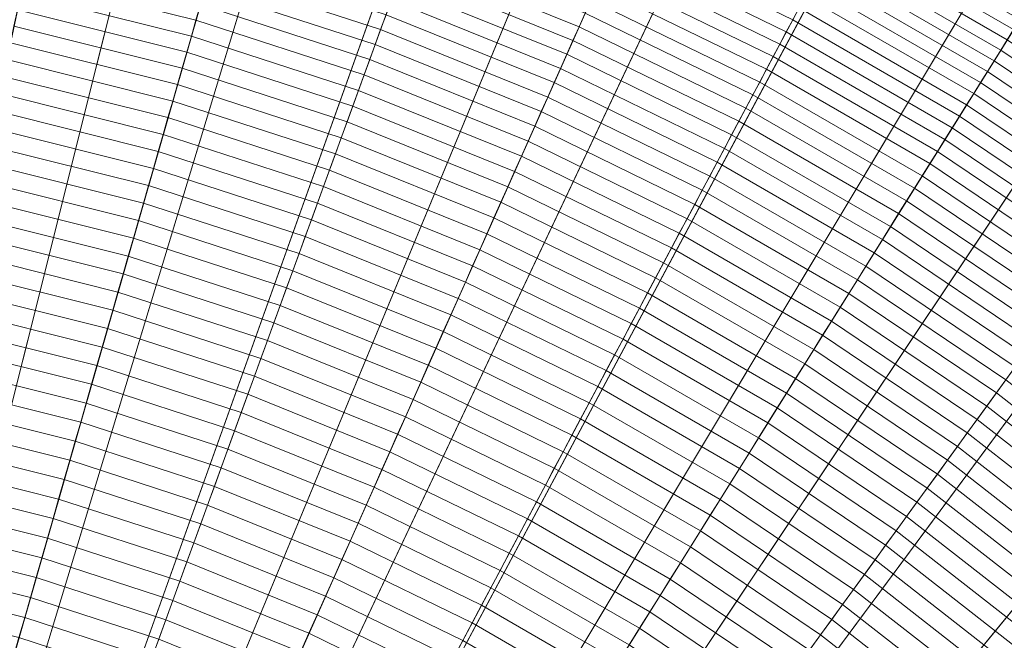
# Model space of a CAD drawing. Header units: centimetres. Extents: x -21.9 to 23.1, y -23 to 22.
# Tile 159 of 192: x 3.9 to 10.3, y 11.1 to 15.1. Entities that reach past the tile are written whole.
import ezdxf

# ---------------------------------------------------------------- set-up
doc = ezdxf.new("R2010")
doc.units = ezdxf.units.CM
doc.header["$LTSCALE"] = 2.54
doc.layers.add('Lucido design-1', color=7, linetype='Continuous')

# ---------------------------------------------------------------- blocks, each defined once
blk = doc.blocks.new('Gruppo-2-1')
at = {"color": 5, "linetype": 'Continuous', "lineweight": 9}
for points in [[(2.6619, 9.2715, -949.2271), (1.9745, 9.3927, -949.2271), (3.6589, 21.3779, -949.2271), (5.1782, 21.11, -949.2271)], [(4.8922, 21.155, -949.2271), (3.8239, 21.3402, -949.2271), (2.0452, 9.3488, -949.2271), (2.5272, 9.2653, -949.2271)], [(5.9502, 20.9179, -949.2271), (4.8922, 21.155, -949.2271), (2.5272, 9.2653, -949.2271), (3.0045, 9.1583, -949.2271)], [(3.3391, 9.1026, -949.2271), (2.6619, 9.2715, -949.2271), (5.1782, 21.11, -949.2271), (6.6752, 20.7367, -949.2271)], [(2.5272, 9.2653, -1010.9271), (2.0452, 9.3488, -1010.9271), (3.7654, 20.9457, -1010.9271), (4.8144, 20.7638, -1010.9271)], [(6.9951, 20.6285, -949.2271), (5.9502, 20.9179, -949.2271), (3.0045, 9.1583, -949.2271), (3.476, 9.0277, -949.2271)], [(3.0045, 9.1583, -1010.9271), (2.5272, 9.2653, -1010.9271), (4.8144, 20.7638, -1010.9271), (5.8533, 20.531, -1010.9271)], [(4.003, 8.8869, -949.2271), (3.3391, 9.1026, -949.2271), (6.6752, 20.7367, -949.2271), (8.1424, 20.26, -949.2271)], [(8.0244, 20.2881, -949.2271), (6.9951, 20.6285, -949.2271), (3.476, 9.0277, -949.2271), (3.9405, 8.8741, -949.2271)], [(3.476, 9.0277, -1010.9271), (3.0045, 9.1583, -1010.9271), (5.8533, 20.531, -1010.9271), (6.8793, 20.2469, -1010.9271)], [(3.9405, 8.8741, -1010.9271), (3.476, 9.0277, -1010.9271), (6.8793, 20.2469, -1010.9271), (7.8901, 19.9126, -1010.9271)], [(9.0359, 19.8978, -949.2271), (8.0244, 20.2881, -949.2271), (3.9405, 8.8741, -949.2271), (4.3968, 8.698, -949.2271)], [(4.6501, 8.6255, -949.2271), (4.003, 8.8869, -949.2271), (8.1424, 20.26, -949.2271), (9.5729, 19.6821, -949.2271)], [(4.3968, 8.698, -1010.9271), (3.9405, 8.8741, -1010.9271), (7.8901, 19.9126, -1010.9271), (8.8833, 19.5293, -1010.9271)], [(10.0272, 19.4585, -949.2271), (9.0359, 19.8978, -949.2271), (4.3968, 8.698, -949.2271), (4.8441, 8.4998, -949.2271)], [(5.2775, 8.3195, -949.2271), (4.6501, 8.6255, -949.2271), (9.5729, 19.6821, -949.2271), (10.9595, 19.0058, -949.2271)], [(4.8441, 8.4998, -1010.9271), (4.3968, 8.698, -1010.9271), (8.8833, 19.5293, -1010.9271), (9.8567, 19.098, -1010.9271)], [(10.9958, 18.9714, -949.2271), (10.0272, 19.4585, -949.2271), (4.8441, 8.4998, -949.2271), (5.2811, 8.28, -949.2271)], [(5.2811, 8.28, -1010.9271), (4.8441, 8.4998, -1010.9271), (9.8567, 19.098, -1010.9271), (10.8078, 18.6196, -1010.9271)], [(5.882, 7.9705, -949.2271), (5.2775, 8.3195, -949.2271), (10.9595, 19.0058, -949.2271), (12.2956, 18.2344, -949.2271)], [(11.9392, 18.4371, -949.2271), (10.9958, 18.9714, -949.2271), (5.2811, 8.28, -949.2271), (5.7068, 8.039, -949.2271)], [(5.7068, 8.039, -1010.9271), (5.2811, 8.28, -1010.9271), (10.8078, 18.6196, -1010.9271), (11.7342, 18.095, -1010.9271)], [(12.855, 17.8567, -949.2271), (11.9392, 18.4371, -949.2271), (5.7068, 8.039, -949.2271), (6.12, 7.7771, -949.2271)], [(6.4606, 7.5802, -949.2271), (5.882, 7.9705, -949.2271), (12.2956, 18.2344, -949.2271), (13.5746, 17.3717, -949.2271)], [(6.12, 7.7771, -1010.9271), (5.7068, 8.039, -1010.9271), (11.7342, 18.095, -1010.9271), (12.6334, 17.5251, -1010.9271)], [(13.7413, 17.2322, -949.2271), (12.855, 17.8567, -949.2271), (6.12, 7.7771, -949.2271), (6.5199, 7.4953, -949.2271)], [(6.5199, 7.4953, -1010.9271), (6.12, 7.7771, -1010.9271), (12.6334, 17.5251, -1010.9271), (13.5037, 16.9119, -1010.9271)], [(7.0106, 7.1504, -949.2271), (6.4606, 7.5802, -949.2271), (13.5746, 17.3717, -949.2271), (14.7903, 16.4219, -949.2271)], [(14.5961, 16.5652, -949.2271), (13.7413, 17.2322, -949.2271), (6.5199, 7.4953, -949.2271), (6.9056, 7.1944, -949.2271)], [(6.9056, 7.1944, -1010.9271), (6.5199, 7.4953, -1010.9271), (13.5037, 16.9119, -1010.9271), (14.343, 16.257, -1010.9271)], [(15.4172, 15.8573, -949.2271), (14.5961, 16.5652, -949.2271), (6.9056, 7.1944, -949.2271), (7.2761, 6.8749, -949.2271)], [(7.5293, 6.6834, -949.2271), (7.0106, 7.1504, -949.2271), (14.7903, 16.4219, -949.2271), (15.9368, 15.3895, -949.2271)], [(7.2761, 6.8749, -1010.9271), (6.9056, 7.1944, -1010.9271), (14.343, 16.257, -1010.9271), (15.1494, 15.5618, -1010.9271)], [(16.2028, 15.11, -949.2271), (15.4172, 15.8573, -949.2271), (7.2761, 6.8749, -949.2271), (7.6305, 6.5378, -949.2271)], [(8.9396, 15.207, -930.5903), (7.8229, 15.7516, -930.5903), (7.7877, 15.6725, -930.7066), (8.899, 15.1305, -930.7066)], [(10.3574, 15.1327, -929.6263), (9.2424, 15.7764, -929.6263), (9.2068, 15.7094, -929.7498), (10.3172, 15.0683, -929.7498)], [(10.3172, 15.0683, -929.7498), (9.2068, 15.7094, -929.7498), (9.1705, 15.6412, -929.8726), (10.2762, 15.0028, -929.8726)], [(7.5657, 15.1738, -931.3841), (6.4546, 15.6227, -931.3841), (6.422, 15.5332, -931.4934), (7.5269, 15.0868, -931.4934)], [(8.899, 15.1305, -930.7066), (7.7877, 15.6725, -930.7066), (7.752, 15.5923, -930.822), (8.8577, 15.053, -930.822)], [(10.2762, 15.0028, -929.8726), (9.1705, 15.6412, -929.8726), (9.1336, 15.5717, -929.9944), (10.2346, 14.9361, -929.9944)], [(7.6305, 6.5378, -1010.9271), (7.2761, 6.8749, -1010.9271), (15.1494, 15.5618, -1010.9271), (15.9208, 14.828, -1010.9271)], [(8.8577, 15.053, -930.822), (7.752, 15.5923, -930.822), (7.7157, 15.5109, -930.9365), (8.8159, 14.9743, -930.9365)], [(10.2346, 14.9361, -929.9944), (9.1336, 15.5717, -929.9944), (9.096, 15.5011, -930.1154), (10.1922, 14.8683, -930.1154)], [(5.0957, 15.2284, -932.2283), (3.9868, 15.5049, -932.2283), (3.9651, 15.4026, -932.3287), (5.0669, 15.1279, -932.3287)], [(6.2875, 15.1637, -931.9199), (5.1803, 15.5235, -931.9199), (5.1524, 15.4262, -932.0238), (6.2529, 15.0686, -932.0238)], [(7.5269, 15.0868, -931.4934), (6.422, 15.5332, -931.4934), (6.389, 15.4425, -931.6017), (7.4876, 14.9986, -931.6017)], [(8.8159, 14.9743, -930.9365), (7.7157, 15.5109, -930.9365), (7.679, 15.4283, -931.0499), (8.7735, 14.8945, -931.0499)], [(10.1922, 14.8683, -930.1154), (9.096, 15.5011, -930.1154), (9.0579, 15.4293, -930.2355), (10.1491, 14.7993, -930.2355)], [(6.2529, 15.0686, -932.0238), (5.1524, 15.4262, -932.0238), (5.1242, 15.3278, -932.1265), (6.2179, 14.9724, -932.1265)], [(7.4876, 14.9986, -931.6017), (6.389, 15.4425, -931.6017), (6.3556, 15.3507, -931.7088), (7.4479, 14.9094, -931.7088)], [(8.7735, 14.8945, -931.0499), (7.679, 15.4283, -931.0499), (7.6417, 15.3446, -931.1623), (8.7305, 14.8136, -931.1623)], [(10.1491, 14.7993, -930.2355), (9.0579, 15.4293, -930.2355), (9.0191, 15.3564, -930.3547), (10.1053, 14.7292, -930.3547)], [(5.0669, 15.1279, -932.3287), (3.9651, 15.4026, -932.3287), (3.9431, 15.2992, -932.428), (5.0377, 15.0263, -932.428)], [(8.0142, 6.1813, -949.2271), (7.5293, 6.6834, -949.2271), (15.9368, 15.3895, -949.2271), (17.0085, 14.2798, -949.2271)], [(6.2179, 14.9724, -932.1265), (5.1242, 15.3278, -932.1265), (5.0957, 15.2284, -932.2283), (6.1826, 14.8753, -932.2283)], [(7.4479, 14.9094, -931.7088), (6.3556, 15.3507, -931.7088), (6.3218, 15.2578, -931.8149), (7.4077, 14.819, -931.8149)], [(8.7305, 14.8136, -931.1623), (7.6417, 15.3446, -931.1623), (7.6039, 15.2598, -931.2737), (8.6869, 14.7316, -931.2737)], [(10.1053, 14.7292, -930.3547), (9.0191, 15.3564, -930.3547), (8.9796, 15.2822, -930.4729), (10.0608, 14.658, -930.4729)], [(5.0377, 15.0263, -932.428), (3.9431, 15.2992, -932.428), (3.9209, 15.1947, -932.5261), (5.0083, 14.9236, -932.5261)], [(7.4077, 14.819, -931.8149), (6.3218, 15.2578, -931.8149), (6.2875, 15.1637, -931.9199), (7.367, 14.7276, -931.9199)], [(8.6869, 14.7316, -931.2737), (7.6039, 15.2598, -931.2737), (7.5657, 15.1738, -931.3841), (8.6427, 14.6485, -931.3841)], [(10.0608, 14.658, -930.4729), (8.9796, 15.2822, -930.4729), (8.9396, 15.207, -930.5903), (10.0156, 14.5857, -930.5903)], [(5.0083, 14.9236, -932.5261), (3.9209, 15.1947, -932.5261), (3.8985, 15.0892, -932.623), (4.9786, 14.8199, -932.623)], [(6.1826, 14.8753, -932.2283), (5.0957, 15.2284, -932.2283), (5.0669, 15.1279, -932.3287), (6.1468, 14.777, -932.3287)], [(8.6427, 14.6485, -931.3841), (7.5657, 15.1738, -931.3841), (7.5269, 15.0868, -931.4934), (8.598, 14.5644, -931.4934)], [(10.0156, 14.5857, -930.5903), (8.9396, 15.207, -930.5903), (8.899, 15.1305, -930.7066), (9.9698, 14.5123, -930.7066)], [(6.1468, 14.777, -932.3287), (5.0669, 15.1279, -932.3287), (5.0377, 15.0263, -932.428), (6.1106, 14.6777, -932.428)], [(7.367, 14.7276, -931.9199), (6.2875, 15.1637, -931.9199), (6.2529, 15.0686, -932.0238), (7.3258, 14.6351, -932.0238)], [(16.95, 14.3244, -949.2271), (16.2028, 15.11, -949.2271), (7.6305, 6.5378, -949.2271), (7.9677, 6.1833, -949.2271)], [(9.9698, 14.5123, -930.7066), (8.899, 15.1305, -930.7066), (8.8577, 15.053, -930.822), (9.9232, 14.4378, -930.822)], [(4.9786, 14.8199, -932.623), (3.8985, 15.0892, -932.623), (3.8758, 14.9827, -932.7187), (4.9485, 14.7152, -932.7187)], [(7.3258, 14.6351, -932.0238), (6.2529, 15.0686, -932.0238), (6.2179, 14.9724, -932.1265), (7.2842, 14.5416, -932.1265)], [(8.598, 14.5644, -931.4934), (7.5269, 15.0868, -931.4934), (7.4876, 14.9986, -931.6017), (8.5526, 14.4792, -931.6017)], [(9.9232, 14.4378, -930.822), (8.8577, 15.053, -930.822), (8.8159, 14.9743, -930.9365), (9.876, 14.3623, -930.9365)], [(6.1106, 14.6777, -932.428), (5.0377, 15.0263, -932.428), (5.0083, 14.9236, -932.5261), (6.0741, 14.5773, -932.5261)], [(8.5526, 14.4792, -931.6017), (7.4876, 14.9986, -931.6017), (7.4479, 14.9094, -931.7088), (8.5068, 14.3929, -931.7088)], [(11.3347, 14.2888, -929.8726), (10.2762, 15.0028, -929.8726), (10.2346, 14.9361, -929.9944), (11.2885, 14.2252, -929.9944)], [(4.9485, 14.7152, -932.7187), (3.8758, 14.9827, -932.7187), (3.853, 14.8751, -932.8132), (4.9182, 14.6095, -932.8132)], [(6.0741, 14.5773, -932.5261), (5.0083, 14.9236, -932.5261), (4.9786, 14.8199, -932.623), (6.0372, 14.476, -932.623)], [(7.2842, 14.5416, -932.1265), (6.2179, 14.9724, -932.1265), (6.1826, 14.8753, -932.2283), (7.2421, 14.4472, -932.2283)], [(9.876, 14.3623, -930.9365), (8.8159, 14.9743, -930.9365), (8.7735, 14.8945, -931.0499), (9.8281, 14.2856, -931.0499)], [(11.2885, 14.2252, -929.9944), (10.2346, 14.9361, -929.9944), (10.1922, 14.8683, -930.1154), (11.2415, 14.1605, -930.1154)], [(4.9182, 14.6095, -932.8132), (3.853, 14.8751, -932.8132), (3.8299, 14.7665, -932.9065), (4.8876, 14.5027, -932.9065)], [(7.2421, 14.4472, -932.2283), (6.1826, 14.8753, -932.2283), (6.1468, 14.777, -932.3287), (7.1996, 14.3516, -932.3287)], [(8.5068, 14.3929, -931.7088), (7.4479, 14.9094, -931.7088), (7.4077, 14.819, -931.8149), (8.4604, 14.3056, -931.8149)], [(9.8281, 14.2856, -931.0499), (8.7735, 14.8945, -931.0499), (8.7305, 14.8136, -931.1623), (9.7795, 14.2079, -931.1623)], [(11.2415, 14.1605, -930.1154), (10.1922, 14.8683, -930.1154), (10.1491, 14.7993, -930.2355), (11.1937, 14.0947, -930.2355)], [(6.0372, 14.476, -932.623), (4.9786, 14.8199, -932.623), (4.9485, 14.7152, -932.7187), (5.9999, 14.3736, -932.7187)], [(8.4604, 14.3056, -931.8149), (7.4077, 14.819, -931.8149), (7.367, 14.7276, -931.9199), (8.4134, 14.2172, -931.9199)], [(7.9677, 6.1833, -1010.9271), (7.6305, 6.5378, -1010.9271), (15.9208, 14.828, -1010.9271), (16.6545, 14.0566, -1010.9271)], [(9.7795, 14.2079, -931.1623), (8.7305, 14.8136, -931.1623), (8.6869, 14.7316, -931.2737), (9.7303, 14.1292, -931.2737)], [(11.1937, 14.0947, -930.2355), (10.1491, 14.7993, -930.2355), (10.1053, 14.7292, -930.3547), (11.1451, 14.0278, -930.3547)], [(4.8876, 14.5027, -932.9065), (3.8299, 14.7665, -932.9065), (3.8066, 14.6568, -932.9985), (4.8567, 14.395, -932.9985)], [(7.1996, 14.3516, -932.3287), (6.1468, 14.777, -932.3287), (6.1106, 14.6777, -932.428), (7.1566, 14.2551, -932.428)], [(9.7303, 14.1292, -931.2737), (8.6869, 14.7316, -931.2737), (8.6427, 14.6485, -931.3841), (9.6805, 14.0494, -931.3841)], [(5.9999, 14.3736, -932.7187), (4.9485, 14.7152, -932.7187), (4.9182, 14.6095, -932.8132), (5.9623, 14.2702, -932.8132)], [(7.1566, 14.2551, -932.428), (6.1106, 14.6777, -932.428), (6.0741, 14.5773, -932.5261), (7.1132, 14.1575, -932.5261)], [(8.4134, 14.2172, -931.9199), (7.367, 14.7276, -931.9199), (7.3258, 14.6351, -932.0238), (8.3659, 14.1279, -932.0238)], [(11.1451, 14.0278, -930.3547), (10.1053, 14.7292, -930.3547), (10.0608, 14.658, -930.4729), (11.0958, 13.9599, -930.4729)], [(4.8567, 14.395, -932.9985), (3.8066, 14.6568, -932.9985), (3.7831, 14.5462, -933.0893), (4.8255, 14.2863, -933.0893)], [(5.9623, 14.2702, -932.8132), (4.9182, 14.6095, -932.8132), (4.8876, 14.5027, -932.9065), (5.9243, 14.1659, -932.9065)], [(8.3659, 14.1279, -932.0238), (7.3258, 14.6351, -932.0238), (7.2842, 14.5416, -932.1265), (8.3178, 14.0375, -932.1265)], [(9.6805, 14.0494, -931.3841), (8.6427, 14.6485, -931.3841), (8.598, 14.5644, -931.4934), (9.63, 13.9686, -931.4934)], [(11.0958, 13.9599, -930.4729), (10.0608, 14.658, -930.4729), (10.0156, 14.5857, -930.5903), (11.0457, 13.8909, -930.5903)], [(4.8255, 14.2863, -933.0893), (3.7831, 14.5462, -933.0893), (3.7593, 14.4347, -933.1788), (4.7941, 14.1767, -933.1788)], [(7.1132, 14.1575, -932.5261), (6.0741, 14.5773, -932.5261), (6.0372, 14.476, -932.623), (7.0693, 14.059, -932.623)], [(8.3178, 14.0375, -932.1265), (7.2842, 14.5416, -932.1265), (7.2421, 14.4472, -932.2283), (8.2693, 13.9462, -932.2283)], [(9.63, 13.9686, -931.4934), (8.598, 14.5644, -931.4934), (8.5526, 14.4792, -931.6017), (9.5788, 13.8867, -931.6017)], [(11.0457, 13.8909, -930.5903), (10.0156, 14.5857, -930.5903), (9.9698, 14.5123, -930.7066), (10.9948, 13.8209, -930.7066)], [(5.9243, 14.1659, -932.9065), (4.8876, 14.5027, -932.9065), (4.8567, 14.395, -932.9985), (5.886, 14.0606, -932.9985)], [(9.5788, 13.8867, -931.6017), (8.5526, 14.4792, -931.6017), (8.5068, 14.3929, -931.7088), (9.527, 13.8039, -931.7088)], [(10.9948, 13.8209, -930.7066), (9.9698, 14.5123, -930.7066), (9.9232, 14.4378, -930.822), (10.9432, 13.7499, -930.822)], [(4.7941, 14.1767, -933.1788), (3.7593, 14.4347, -933.1788), (3.7354, 14.3221, -933.2671), (4.7624, 14.0661, -933.2671)], [(7.0693, 14.059, -932.623), (6.0372, 14.476, -932.623), (5.9999, 14.3736, -932.7187), (7.025, 13.9594, -932.7187)], [(8.2693, 13.9462, -932.2283), (7.2421, 14.4472, -932.2283), (7.1996, 14.3516, -932.3287), (8.2202, 13.8539, -932.3287)], [(10.9432, 13.7499, -930.822), (9.9232, 14.4378, -930.822), (9.876, 14.3623, -930.9365), (10.8908, 13.6778, -930.9365)], [(5.886, 14.0606, -932.9985), (4.8567, 14.395, -932.9985), (4.8255, 14.2863, -933.0893), (5.8473, 13.9543, -933.0893)], [(7.025, 13.9594, -932.7187), (5.9999, 14.3736, -932.7187), (5.9623, 14.2702, -932.8132), (6.9802, 13.859, -932.8132)], [(8.2202, 13.8539, -932.3287), (7.1996, 14.3516, -932.3287), (7.1566, 14.2551, -932.428), (8.1705, 13.7605, -932.428)], [(9.527, 13.8039, -931.7088), (8.5068, 14.3929, -931.7088), (8.4604, 14.3056, -931.8149), (9.4746, 13.72, -931.8149)], [(10.8908, 13.6778, -930.9365), (9.876, 14.3623, -930.9365), (9.8281, 14.2856, -931.0499), (10.8377, 13.6047, -931.0499)], [(4.7624, 14.0661, -933.2671), (3.7354, 14.3221, -933.2671), (3.7113, 14.2086, -933.3541), (4.7304, 13.9545, -933.3541)], [(17.658, 13.5033, -949.2271), (16.95, 14.3244, -949.2271), (7.9677, 6.1833, -949.2271), (8.2871, 5.8128, -949.2271)], [(9.4746, 13.72, -931.8149), (8.4604, 14.3056, -931.8149), (8.4134, 14.2172, -931.9199), (9.4216, 13.6351, -931.9199)], [(5.8473, 13.9543, -933.0893), (4.8255, 14.2863, -933.0893), (4.7941, 14.1767, -933.1788), (5.8083, 13.8471, -933.1788)], [(6.9802, 13.859, -932.8132), (5.9623, 14.2702, -932.8132), (5.9243, 14.1659, -932.9065), (6.9351, 13.7575, -932.9065)], [(8.1705, 13.7605, -932.428), (7.1566, 14.2551, -932.428), (7.1132, 14.1575, -932.5261), (8.1204, 13.6663, -932.5261)], [(8.4629, 5.6466, -949.2271), (8.0142, 6.1813, -949.2271), (17.0085, 14.2798, -949.2271), (18.0001, 13.098, -949.2271)], [(10.8377, 13.6047, -931.0499), (9.8281, 14.2856, -931.0499), (9.7795, 14.2079, -931.1623), (10.7838, 13.5305, -931.1623)], [(4.7304, 13.9545, -933.3541), (3.7113, 14.2086, -933.3541), (3.687, 14.0942, -933.4398), (4.6982, 13.8421, -933.4398)], [(5.8083, 13.8471, -933.1788), (4.7941, 14.1767, -933.1788), (4.7624, 14.0661, -933.2671), (5.769, 13.739, -933.2671)], [(6.9351, 13.7575, -932.9065), (5.9243, 14.1659, -932.9065), (5.886, 14.0606, -932.9985), (6.8895, 13.6551, -932.9985)], [(9.4216, 13.6351, -931.9199), (8.4134, 14.2172, -931.9199), (8.3659, 14.1279, -932.0238), (9.368, 13.5493, -932.0238)], [(10.7838, 13.5305, -931.1623), (9.7795, 14.2079, -931.1623), (9.7303, 14.1292, -931.2737), (10.7292, 13.4554, -931.2737)], [(8.1204, 13.6663, -932.5261), (7.1132, 14.1575, -932.5261), (7.0693, 14.059, -932.623), (8.0698, 13.571, -932.623)], [(9.368, 13.5493, -932.0238), (8.3659, 14.1279, -932.0238), (8.3178, 14.0375, -932.1265), (9.3138, 13.4625, -932.1265)], [(10.7292, 13.4554, -931.2737), (9.7303, 14.1292, -931.2737), (9.6805, 14.0494, -931.3841), (10.6739, 13.3793, -931.3841)], [(4.6982, 13.8421, -933.4398), (3.687, 14.0942, -933.4398), (3.6625, 13.9788, -933.5242), (4.6656, 13.7287, -933.5242)], [(5.769, 13.739, -933.2671), (4.7624, 14.0661, -933.2671), (4.7304, 13.9545, -933.3541), (5.7293, 13.63, -933.3541)], [(6.8895, 13.6551, -932.9985), (5.886, 14.0606, -932.9985), (5.8473, 13.9543, -933.0893), (6.8435, 13.5518, -933.0893)], [(8.0698, 13.571, -932.623), (7.0693, 14.059, -932.623), (7.025, 13.9594, -932.7187), (8.0186, 13.4748, -932.7187)], [(8.2871, 5.8128, -1010.9271), (7.9677, 6.1833, -1010.9271), (16.6545, 14.0566, -1010.9271), (17.3497, 13.2503, -1010.9271)], [(9.3138, 13.4625, -932.1265), (8.3178, 14.0375, -932.1265), (8.2693, 13.9462, -932.2283), (9.259, 13.3748, -932.2283)], [(10.6739, 13.3793, -931.3841), (9.6805, 14.0494, -931.3841), (9.63, 13.9686, -931.4934), (10.6179, 13.3022, -931.4934)], [(4.6656, 13.7287, -933.5242), (3.6625, 13.9788, -933.5242), (3.6377, 13.8626, -933.6073), (4.6329, 13.6145, -933.6073)], [(5.7293, 13.63, -933.3541), (4.7304, 13.9545, -933.3541), (4.6982, 13.8421, -933.4398), (5.6893, 13.52, -933.4398)], [(6.8435, 13.5518, -933.0893), (5.8473, 13.9543, -933.0893), (5.8083, 13.8471, -933.1788), (6.7971, 13.4476, -933.1788)], [(8.0186, 13.4748, -932.7187), (7.025, 13.9594, -932.7187), (6.9802, 13.859, -932.8132), (7.967, 13.3777, -932.8132)], [(9.259, 13.3748, -932.2283), (8.2693, 13.9462, -932.2283), (8.2202, 13.8539, -932.3287), (9.2035, 13.2861, -932.3287)], [(10.6179, 13.3022, -931.4934), (9.63, 13.9686, -931.4934), (9.5788, 13.8867, -931.6017), (10.5612, 13.2241, -931.6017)], [(4.6329, 13.6145, -933.6073), (3.6377, 13.8626, -933.6073), (3.6128, 13.7454, -933.689), (4.5999, 13.4993, -933.689)], [(6.7971, 13.4476, -933.1788), (5.8083, 13.8471, -933.1788), (5.769, 13.739, -933.2671), (6.7503, 13.3425, -933.2671)], [(7.967, 13.3777, -932.8132), (6.9802, 13.859, -932.8132), (6.9351, 13.7575, -932.9065), (7.9149, 13.2797, -932.9065)], [(9.2035, 13.2861, -932.3287), (8.2202, 13.8539, -932.3287), (8.1705, 13.7605, -932.428), (9.1475, 13.1965, -932.428)], [(10.5612, 13.2241, -931.6017), (9.5788, 13.8867, -931.6017), (9.527, 13.8039, -931.7088), (10.5037, 13.1451, -931.7088)], [(5.6893, 13.52, -933.4398), (4.6982, 13.8421, -933.4398), (4.6656, 13.7287, -933.5242), (5.6489, 13.4092, -933.5242)], [(10.5037, 13.1451, -931.7088), (9.527, 13.8039, -931.7088), (9.4746, 13.72, -931.8149), (10.4456, 13.0651, -931.8149)], [(4.5999, 13.4993, -933.689), (3.6128, 13.7454, -933.689), (3.5878, 13.6274, -933.7694), (4.5666, 13.3833, -933.7694)], [(5.6489, 13.4092, -933.5242), (4.6656, 13.7287, -933.5242), (4.6329, 13.6145, -933.6073), (5.6083, 13.2975, -933.6073)], [(6.7503, 13.3425, -933.2671), (5.769, 13.739, -933.2671), (5.7293, 13.63, -933.3541), (6.7031, 13.2365, -933.3541)], [(7.9149, 13.2797, -932.9065), (6.9351, 13.7575, -932.9065), (6.8895, 13.6551, -932.9985), (7.8622, 13.1807, -932.9985)], [(9.1475, 13.1965, -932.428), (8.1705, 13.7605, -932.428), (8.1204, 13.6663, -932.5261), (9.0909, 13.1059, -932.5261)], [(10.4456, 13.0651, -931.8149), (9.4746, 13.72, -931.8149), (9.4216, 13.6351, -931.9199), (10.3868, 12.9841, -931.9199)], [(9.0909, 13.1059, -932.5261), (8.1204, 13.6663, -932.5261), (8.0698, 13.571, -932.623), (9.0338, 13.0144, -932.623)], [(4.5666, 13.3833, -933.7694), (3.5878, 13.6274, -933.7694), (3.5625, 13.5085, -933.8485), (4.5331, 13.2665, -933.8485)], [(5.6083, 13.2975, -933.6073), (4.6329, 13.6145, -933.6073), (4.5999, 13.4993, -933.689), (5.5673, 13.185, -933.689)], [(6.7031, 13.2365, -933.3541), (5.7293, 13.63, -933.3541), (5.6893, 13.52, -933.4398), (6.6555, 13.1296, -933.4398)], [(7.8622, 13.1807, -932.9985), (6.8895, 13.6551, -932.9985), (6.8435, 13.5518, -933.0893), (7.8092, 13.0809, -933.0893)], [(10.3868, 12.9841, -931.9199), (9.4216, 13.6351, -931.9199), (9.368, 13.5493, -932.0238), (10.3273, 12.9022, -932.0238)], [(7.8092, 13.0809, -933.0893), (6.8435, 13.5518, -933.0893), (6.7971, 13.4476, -933.1788), (7.7556, 12.9801, -933.1788)], [(9.0338, 13.0144, -932.623), (8.0698, 13.571, -932.623), (8.0186, 13.4748, -932.7187), (8.976, 12.922, -932.7187)], [(10.3273, 12.9022, -932.0238), (9.368, 13.5493, -932.0238), (9.3138, 13.4625, -932.1265), (10.2672, 12.8194, -932.1265)], [(4.5331, 13.2665, -933.8485), (3.5625, 13.5085, -933.8485), (3.537, 13.3887, -933.9263), (4.4994, 13.1488, -933.9263)], [(5.5673, 13.185, -933.689), (4.5999, 13.4993, -933.689), (4.5666, 13.3833, -933.7694), (5.5261, 13.0716, -933.7694)], [(6.6555, 13.1296, -933.4398), (5.6893, 13.52, -933.4398), (5.6489, 13.4092, -933.5242), (6.6076, 13.0219, -933.5242)], [(8.976, 12.922, -932.7187), (8.0186, 13.4748, -932.7187), (7.967, 13.3777, -932.8132), (8.9177, 12.8288, -932.8132)], [(18.325, 12.6485, -949.2271), (17.658, 13.5033, -949.2271), (8.2871, 5.8128, -949.2271), (8.5881, 5.4271, -949.2271)], [(6.6076, 13.0219, -933.5242), (5.6489, 13.4092, -933.5242), (5.6083, 13.2975, -933.6073), (6.5592, 12.9133, -933.6073)], [(7.7556, 12.9801, -933.1788), (6.7971, 13.4476, -933.1788), (6.7503, 13.3425, -933.2671), (7.7016, 12.8786, -933.2671)], [(10.2672, 12.8194, -932.1265), (9.3138, 13.4625, -932.1265), (9.259, 13.3748, -932.2283), (10.2064, 12.7358, -932.2283)], [(4.4994, 13.1488, -933.9263), (3.537, 13.3887, -933.9263), (3.5114, 13.2682, -934.0026), (4.4654, 13.0303, -934.0026)], [(5.5261, 13.0716, -933.7694), (4.5666, 13.3833, -933.7694), (4.5331, 13.2665, -933.8485), (5.4845, 12.9574, -933.8485)], [(7.7016, 12.8786, -933.2671), (6.7503, 13.3425, -933.2671), (6.7031, 13.2365, -933.3541), (7.6471, 12.7761, -933.3541)], [(8.9177, 12.8288, -932.8132), (7.967, 13.3777, -932.8132), (7.9149, 13.2797, -932.9065), (8.8589, 12.7346, -932.9065)], [(10.2064, 12.7358, -932.2283), (9.259, 13.3748, -932.2283), (9.2035, 13.2861, -932.3287), (10.1449, 12.6512, -932.3287)], [(6.5592, 12.9133, -933.6073), (5.6083, 13.2975, -933.6073), (5.5673, 13.185, -933.689), (6.5105, 12.8039, -933.689)], [(8.8589, 12.7346, -932.9065), (7.9149, 13.2797, -932.9065), (7.8622, 13.1807, -932.9985), (8.7995, 12.6396, -932.9985)], [(10.1449, 12.6512, -932.3287), (9.2035, 13.2861, -932.3287), (9.1475, 13.1965, -932.428), (10.0828, 12.5657, -932.428)], [(4.4654, 13.0303, -934.0026), (3.5114, 13.2682, -934.0026), (3.4856, 13.1468, -934.0776), (4.4312, 12.911, -934.0776)], [(5.4845, 12.9574, -933.8485), (4.5331, 13.2665, -933.8485), (4.4994, 13.1488, -933.9263), (5.4426, 12.8423, -933.9263)], [(7.6471, 12.7761, -933.3541), (6.7031, 13.2365, -933.3541), (6.6555, 13.1296, -933.4398), (7.5922, 12.6728, -933.4398)], [(8.5881, 5.4271, -1010.9271), (8.2871, 5.8128, -1010.9271), (17.3497, 13.2503, -1010.9271), (18.0047, 12.411, -1010.9271)], [(6.5105, 12.8039, -933.689), (5.5673, 13.185, -933.689), (5.5261, 13.0716, -933.7694), (6.4614, 12.6937, -933.7694)], [(8.7995, 12.6396, -932.9985), (7.8622, 13.1807, -932.9985), (7.8092, 13.0809, -933.0893), (8.7396, 12.5437, -933.0893)], [(10.0828, 12.5657, -932.428), (9.1475, 13.1965, -932.428), (9.0909, 13.1059, -932.5261), (10.02, 12.4793, -932.5261)], [(4.4312, 12.911, -934.0776), (3.4856, 13.1468, -934.0776), (3.4596, 13.0246, -934.1512), (4.3967, 12.7909, -934.1512)], [(5.4426, 12.8423, -933.9263), (4.4994, 13.1488, -933.9263), (4.4654, 13.0303, -934.0026), (5.4005, 12.7265, -934.0026)], [(7.5922, 12.6728, -933.4398), (6.6555, 13.1296, -933.4398), (6.6076, 13.0219, -933.5242), (7.5368, 12.5687, -933.5242)], [(8.8731, 5.0819, -949.2271), (8.4629, 5.6466, -949.2271), (18.0001, 13.098, -949.2271), (18.907, 11.8498, -949.2271)], [(10.02, 12.4793, -932.5261), (9.0909, 13.1059, -932.5261), (9.0338, 13.0144, -932.623), (9.9566, 12.392, -932.623)], [(4.3967, 12.7909, -934.1512), (3.4596, 13.0246, -934.1512), (3.4335, 12.9016, -934.2235), (4.3621, 12.67, -934.2235)], [(5.4005, 12.7265, -934.0026), (4.4654, 13.0303, -934.0026), (4.4312, 12.911, -934.0776), (5.358, 12.6099, -934.0776)], [(6.4614, 12.6937, -933.7694), (5.5261, 13.0716, -933.7694), (5.4845, 12.9574, -933.8485), (6.412, 12.5826, -933.8485)], [(8.7396, 12.5437, -933.0893), (7.8092, 13.0809, -933.0893), (7.7556, 12.9801, -933.1788), (8.6792, 12.4469, -933.1788)], [(7.5368, 12.5687, -933.5242), (6.6076, 13.0219, -933.5242), (6.5592, 12.9133, -933.6073), (7.481, 12.4637, -933.6073)], [(8.6792, 12.4469, -933.1788), (7.7556, 12.9801, -933.1788), (7.7016, 12.8786, -933.2671), (8.6182, 12.3494, -933.2671)], [(9.9566, 12.392, -932.623), (9.0338, 13.0144, -932.623), (8.976, 12.922, -932.7187), (9.8926, 12.3038, -932.7187)], [(4.3621, 12.67, -934.2235), (3.4335, 12.9016, -934.2235), (3.4072, 12.7778, -934.2943), (4.3272, 12.5484, -934.2943)], [(5.358, 12.6099, -934.0776), (4.4312, 12.911, -934.0776), (4.3967, 12.7909, -934.1512), (5.3153, 12.4925, -934.1512)], [(6.412, 12.5826, -933.8485), (5.4845, 12.9574, -933.8485), (5.4426, 12.8423, -933.9263), (6.3622, 12.4708, -933.9263)], [(7.481, 12.4637, -933.6073), (6.5592, 12.9133, -933.6073), (6.5105, 12.8039, -933.689), (7.4248, 12.358, -933.689)], [(9.8926, 12.3038, -932.7187), (8.976, 12.922, -932.7187), (8.9177, 12.8288, -932.8132), (9.8279, 12.2149, -932.8132)], [(6.3622, 12.4708, -933.9263), (5.4426, 12.8423, -933.9263), (5.4005, 12.7265, -934.0026), (6.312, 12.3582, -934.0026)], [(8.6182, 12.3494, -933.2671), (7.7016, 12.8786, -933.2671), (7.6471, 12.7761, -933.3541), (8.5567, 12.251, -933.3541)], [(4.3272, 12.5484, -934.2943), (3.4072, 12.7778, -934.2943), (3.3807, 12.6533, -934.3637), (4.2921, 12.426, -934.3637)], [(5.3153, 12.4925, -934.1512), (4.3967, 12.7909, -934.1512), (4.3621, 12.67, -934.2235), (5.2723, 12.3743, -934.2235)], [(7.4248, 12.358, -933.689), (6.5105, 12.8039, -933.689), (6.4614, 12.6937, -933.7694), (7.3681, 12.2514, -933.7694)], [(8.5567, 12.251, -933.3541), (7.6471, 12.7761, -933.3541), (7.5922, 12.6728, -933.4398), (8.4947, 12.1517, -933.4398)], [(9.8279, 12.2149, -932.8132), (8.9177, 12.8288, -932.8132), (8.8589, 12.7346, -932.9065), (9.7626, 12.125, -932.9065)], [(11.1734, 12.1114, -932.1265), (10.2672, 12.8194, -932.1265), (10.2064, 12.7358, -932.2283), (11.1069, 12.0322, -932.2283)], [(6.312, 12.3582, -934.0026), (5.4005, 12.7265, -934.0026), (5.358, 12.6099, -934.0776), (6.2616, 12.2448, -934.0776)], [(9.7626, 12.125, -932.9065), (8.8589, 12.7346, -932.9065), (8.7995, 12.6396, -932.9985), (9.6968, 12.0344, -932.9985)], [(11.1069, 12.0322, -932.2283), (10.2064, 12.7358, -932.2283), (10.1449, 12.6512, -932.3287), (11.0397, 11.9521, -932.3287)], [(4.2921, 12.426, -934.3637), (3.3807, 12.6533, -934.3637), (3.3541, 12.528, -934.4318), (4.2568, 12.3029, -934.4318)], [(5.2723, 12.3743, -934.2235), (4.3621, 12.67, -934.2235), (4.3272, 12.5484, -934.2943), (5.229, 12.2554, -934.2943)], [(7.3681, 12.2514, -933.7694), (6.4614, 12.6937, -933.7694), (6.412, 12.5826, -933.8485), (7.3111, 12.1441, -933.8485)], [(8.4947, 12.1517, -933.4398), (7.5922, 12.6728, -933.4398), (7.5368, 12.5687, -933.5242), (8.4322, 12.0517, -933.5242)], [(18.9495, 11.7622, -949.2271), (18.325, 12.6485, -949.2271), (8.5881, 5.4271, -949.2271), (8.8698, 5.0272, -949.2271)], [(11.0397, 11.9521, -932.3287), (10.1449, 12.6512, -932.3287), (10.0828, 12.5657, -932.428), (10.9718, 11.8711, -932.428)], [(6.2616, 12.2448, -934.0776), (5.358, 12.6099, -934.0776), (5.3153, 12.4925, -934.1512), (6.2107, 12.1307, -934.1512)], [(7.3111, 12.1441, -933.8485), (6.412, 12.5826, -933.8485), (6.3622, 12.4708, -933.9263), (7.2536, 12.036, -933.9263)], [(9.6968, 12.0344, -932.9985), (8.7995, 12.6396, -932.9985), (8.7396, 12.5437, -933.0893), (9.6303, 11.9429, -933.0893)], [(4.2568, 12.3029, -934.4318), (3.3541, 12.528, -934.4318), (3.3273, 12.402, -934.4984), (4.2213, 12.1791, -934.4984)], [(5.229, 12.2554, -934.2943), (4.3272, 12.5484, -934.2943), (4.2921, 12.426, -934.3637), (5.1854, 12.1358, -934.3637)], [(8.4322, 12.0517, -933.5242), (7.5368, 12.5687, -933.5242), (7.481, 12.4637, -933.6073), (8.3692, 11.9509, -933.6073)], [(9.6303, 11.9429, -933.0893), (8.7396, 12.5437, -933.0893), (8.6792, 12.4469, -933.1788), (9.5633, 11.8506, -933.1788)], [(10.9718, 11.8711, -932.428), (10.0828, 12.5657, -932.428), (10.02, 12.4793, -932.5261), (10.9031, 11.7893, -932.5261)], [(6.2107, 12.1307, -934.1512), (5.3153, 12.4925, -934.1512), (5.2723, 12.3743, -934.2235), (6.1596, 12.0158, -934.2235)], [(7.2536, 12.036, -933.9263), (6.3622, 12.4708, -933.9263), (6.312, 12.3582, -934.0026), (7.1957, 11.9272, -934.0026)], [(8.3692, 11.9509, -933.6073), (7.481, 12.4637, -933.6073), (7.4248, 12.358, -933.689), (8.3058, 11.8494, -933.689)], [(10.9031, 11.7893, -932.5261), (10.02, 12.4793, -932.5261), (9.9566, 12.392, -932.623), (10.8338, 11.7067, -932.623)], [(4.2213, 12.1791, -934.4984), (3.3273, 12.402, -934.4984), (3.3004, 12.2753, -934.5635), (4.1856, 12.0545, -934.5635)], [(5.1854, 12.1358, -934.3637), (4.2921, 12.426, -934.3637), (4.2568, 12.3029, -934.4318), (5.1416, 12.0154, -934.4318)], [(8.8698, 5.0272, -1010.9271), (8.5881, 5.4271, -1010.9271), (18.0047, 12.411, -1010.9271), (18.6178, 11.5407, -1010.9271)], [(9.5633, 11.8506, -933.1788), (8.6792, 12.4469, -933.1788), (8.6182, 12.3494, -933.2671), (9.4956, 11.7575, -933.2671)], [(10.8338, 11.7067, -932.623), (9.9566, 12.392, -932.623), (9.8926, 12.3038, -932.7187), (10.7637, 11.6232, -932.7187)], [(6.1596, 12.0158, -934.2235), (5.2723, 12.3743, -934.2235), (5.229, 12.2554, -934.2943), (6.1081, 11.9002, -934.2943)], [(7.1957, 11.9272, -934.0026), (6.312, 12.3582, -934.0026), (6.2616, 12.2448, -934.0776), (7.1375, 11.8176, -934.0776)], [(8.3058, 11.8494, -933.689), (7.4248, 12.358, -933.689), (7.3681, 12.2514, -933.7694), (8.2418, 11.747, -933.7694)], [(9.4956, 11.7575, -933.2671), (8.6182, 12.3494, -933.2671), (8.5567, 12.251, -933.3541), (9.4274, 11.6636, -933.3541)], [(4.1856, 12.0545, -934.5635), (3.3004, 12.2753, -934.5635), (3.2733, 12.1478, -934.6272), (4.1497, 11.9293, -934.6272)], [(5.1416, 12.0154, -934.4318), (4.2568, 12.3029, -934.4318), (4.2213, 12.1791, -934.4984), (5.0976, 11.8944, -934.4984)], [(10.7637, 11.6232, -932.7187), (9.8926, 12.3038, -932.7187), (9.8279, 12.2149, -932.8132), (10.693, 11.5389, -932.8132)], [(6.1081, 11.9002, -934.2943), (5.229, 12.2554, -934.2943), (5.1854, 12.1358, -934.3637), (6.0564, 11.7839, -934.3637)], [(7.1375, 11.8176, -934.0776), (6.2616, 12.2448, -934.0776), (6.2107, 12.1307, -934.1512), (7.0788, 11.7073, -934.1512)], [(8.2418, 11.747, -933.7694), (7.3681, 12.2514, -933.7694), (7.3111, 12.1441, -933.8485), (8.1774, 11.644, -933.8485)], [(9.4274, 11.6636, -933.3541), (8.5567, 12.251, -933.3541), (8.4947, 12.1517, -933.4398), (9.3587, 11.569, -933.4398)], [(10.693, 11.5389, -932.8132), (9.8279, 12.2149, -932.8132), (9.7626, 12.125, -932.9065), (10.6217, 11.4539, -932.9065)], [(4.1497, 11.9293, -934.6272), (3.2733, 12.1478, -934.6272), (3.246, 12.0197, -934.6895), (4.1136, 11.8034, -934.6895)], [(5.0976, 11.8944, -934.4984), (4.2213, 12.1791, -934.4984), (4.1856, 12.0545, -934.5635), (5.0533, 11.7726, -934.5635)], [(8.1774, 11.644, -933.8485), (7.3111, 12.1441, -933.8485), (7.2536, 12.036, -933.9263), (8.1125, 11.5401, -933.9263)], [(9.3587, 11.569, -933.4398), (8.4947, 12.1517, -933.4398), (8.4322, 12.0517, -933.5242), (9.2893, 11.4736, -933.5242)], [(6.0564, 11.7839, -934.3637), (5.1854, 12.1358, -934.3637), (5.1416, 12.0154, -934.4318), (6.0043, 11.6669, -934.4318)], [(7.0788, 11.7073, -934.1512), (6.2107, 12.1307, -934.1512), (6.1596, 12.0158, -934.2235), (7.0198, 11.5963, -934.2235)], [(10.6217, 11.4539, -932.9065), (9.7626, 12.125, -932.9065), (9.6968, 12.0344, -932.9985), (10.5496, 11.368, -932.9985)], [(4.1136, 11.8034, -934.6895), (3.246, 12.0197, -934.6895), (3.2187, 11.891, -934.7503), (4.0773, 11.6769, -934.7503)], [(5.0533, 11.7726, -934.5635), (4.1856, 12.0545, -934.5635), (4.1497, 11.9293, -934.6272), (5.0087, 11.6502, -934.6272)], [(6.0043, 11.6669, -934.4318), (5.1416, 12.0154, -934.4318), (5.0976, 11.8944, -934.4984), (5.9519, 11.5492, -934.4984)], [(7.0198, 11.5963, -934.2235), (6.1596, 12.0158, -934.2235), (6.1081, 11.9002, -934.2943), (6.9604, 11.4845, -934.2943)], [(8.1125, 11.5401, -933.9263), (7.2536, 12.036, -933.9263), (7.1957, 11.9272, -934.0026), (8.0472, 11.4356, -934.0026)], [(9.2893, 11.4736, -933.5242), (8.4322, 12.0517, -933.5242), (8.3692, 11.9509, -933.6073), (9.2195, 11.3774, -933.6073)], [(10.5496, 11.368, -932.9985), (9.6968, 12.0344, -932.9985), (9.6303, 11.9429, -933.0893), (10.4769, 11.2814, -933.0893)], [(9.2195, 11.3774, -933.6073), (8.3692, 11.9509, -933.6073), (8.3058, 11.8494, -933.689), (9.1491, 11.2805, -933.689)], [(4.0773, 11.6769, -934.7503), (3.2187, 11.891, -934.7503), (3.1912, 11.7616, -934.8097), (4.0408, 11.5497, -934.8097)], [(5.0087, 11.6502, -934.6272), (4.1497, 11.9293, -934.6272), (4.1136, 11.8034, -934.6895), (4.9639, 11.5271, -934.6895)], [(5.9519, 11.5492, -934.4984), (5.0976, 11.8944, -934.4984), (5.0533, 11.7726, -934.5635), (5.8992, 11.4309, -934.5635)], [(6.9604, 11.4845, -934.2943), (6.1081, 11.9002, -934.2943), (6.0564, 11.7839, -934.3637), (6.9006, 11.3721, -934.3637)], [(8.0472, 11.4356, -934.0026), (7.1957, 11.9272, -934.0026), (7.1375, 11.8176, -934.0776), (7.9814, 11.3303, -934.0776)], [(10.4769, 11.2814, -933.0893), (9.6303, 11.9429, -933.0893), (9.5633, 11.8506, -933.1788), (10.4036, 11.194, -933.1788)], [(9.1491, 11.2805, -933.689), (8.3058, 11.8494, -933.689), (8.2418, 11.747, -933.7694), (9.0782, 11.1829, -933.7694)], [(9.243, 4.49, -949.2271), (8.8731, 5.0819, -949.2271), (18.907, 11.8498, -949.2271), (19.7245, 10.5415, -949.2271)], [(10.4036, 11.194, -933.1788), (9.5633, 11.8506, -933.1788), (9.4956, 11.7575, -933.2671), (10.3297, 11.1059, -933.2671)], [(4.0408, 11.5497, -934.8097), (3.1912, 11.7616, -934.8097), (3.1635, 11.6315, -934.8676), (4.0042, 11.4219, -934.8676)], [(4.9639, 11.5271, -934.6895), (4.1136, 11.8034, -934.6895), (4.0773, 11.6769, -934.7503), (4.9189, 11.4034, -934.7503)], [(5.8992, 11.4309, -934.5635), (5.0533, 11.7726, -934.5635), (5.0087, 11.6502, -934.6272), (5.8462, 11.3118, -934.6272)], [(6.9006, 11.3721, -934.3637), (6.0564, 11.7839, -934.3637), (6.0043, 11.6669, -934.4318), (6.8405, 11.259, -934.4318)], [(7.9814, 11.3303, -934.0776), (7.1375, 11.8176, -934.0776), (7.0788, 11.7073, -934.1512), (7.9152, 11.2244, -934.1512)], [(19.5299, 10.8465, -949.2271), (18.9495, 11.7622, -949.2271), (8.8698, 5.0272, -949.2271), (9.1317, 4.614, -949.2271)], [(7.9152, 11.2244, -934.1512), (7.0788, 11.7073, -934.1512), (7.0198, 11.5963, -934.2235), (7.8486, 11.1177, -934.2235)], [(9.0782, 11.1829, -933.7694), (8.2418, 11.747, -933.7694), (8.1774, 11.644, -933.8485), (9.0067, 11.0846, -933.8485)], [(10.3297, 11.1059, -933.2671), (9.4956, 11.7575, -933.2671), (9.4274, 11.6636, -933.3541), (10.2551, 11.017, -933.3541)], [(4.9189, 11.4034, -934.7503), (4.0773, 11.6769, -934.7503), (4.0408, 11.5497, -934.8097), (4.8736, 11.2791, -934.8097)], [(5.8462, 11.3118, -934.6272), (5.0087, 11.6502, -934.6272), (4.9639, 11.5271, -934.6895), (5.7929, 11.1922, -934.6895)], [(6.8405, 11.259, -934.4318), (6.0043, 11.6669, -934.4318), (5.9519, 11.5492, -934.4984), (6.78, 11.1453, -934.4984)], [(9.0067, 11.0846, -933.8485), (8.1774, 11.644, -933.8485), (8.1125, 11.5401, -933.9263), (8.9348, 10.9855, -933.9263)], [(10.2551, 11.017, -933.3541), (9.4274, 11.6636, -933.3541), (9.3587, 11.569, -933.4398), (10.1799, 10.9274, -933.4398)], [(4.0042, 11.4219, -934.8676), (3.1635, 11.6315, -934.8676), (3.1357, 11.5008, -934.924), (3.9674, 11.2935, -934.924)], [(7.8486, 11.1177, -934.2235), (7.0198, 11.5963, -934.2235), (6.9604, 11.4845, -934.2943), (7.7815, 11.0104, -934.2943)], [(4.8736, 11.2791, -934.8097), (4.0408, 11.5497, -934.8097), (4.0042, 11.4219, -934.8676), (4.8282, 11.1542, -934.8676)], [(5.7929, 11.1922, -934.6895), (4.9639, 11.5271, -934.6895), (4.9189, 11.4034, -934.7503), (5.7394, 11.0719, -934.7503)], [(6.78, 11.1453, -934.4984), (5.9519, 11.5492, -934.4984), (5.8992, 11.4309, -934.5635), (6.7192, 11.0309, -934.5635)], [(8.9348, 10.9855, -933.9263), (8.1125, 11.5401, -933.9263), (8.0472, 11.4356, -934.0026), (8.8623, 10.8858, -934.0026)], [(9.1317, 4.614, -1010.9271), (8.8698, 5.0272, -1010.9271), (18.6178, 11.5407, -1010.9271), (19.1878, 10.6414, -1010.9271)], [(10.1799, 10.9274, -933.4398), (9.3587, 11.569, -933.4398), (9.2893, 11.4736, -933.5242), (10.1041, 10.8371, -933.5242)], [(3.9674, 11.2935, -934.924), (3.1357, 11.5008, -934.924), (3.1078, 11.3695, -934.9789), (3.9304, 11.1645, -934.9789)], [(7.7815, 11.0104, -934.2943), (6.9604, 11.4845, -934.2943), (6.9006, 11.3721, -934.3637), (7.7141, 10.9025, -934.3637)], [(10.1041, 10.8371, -933.5242), (9.2893, 11.4736, -933.5242), (9.2195, 11.3774, -933.6073), (10.0277, 10.746, -933.6073)], [(4.8282, 11.1542, -934.8676), (4.0042, 11.4219, -934.8676), (3.9674, 11.2935, -934.924), (4.7825, 11.0286, -934.924)], [(5.7394, 11.0719, -934.7503), (4.9189, 11.4034, -934.7503), (4.8736, 11.2791, -934.8097), (5.6856, 10.9511, -934.8097)], [(6.7192, 11.0309, -934.5635), (5.8992, 11.4309, -934.5635), (5.8462, 11.3118, -934.6272), (6.658, 10.9159, -934.6272)], [(8.8623, 10.8858, -934.0026), (8.0472, 11.4356, -934.0026), (7.9814, 11.3303, -934.0776), (8.7893, 10.7854, -934.0776)], [(7.7141, 10.9025, -934.3637), (6.9006, 11.3721, -934.3637), (6.8405, 11.259, -934.4318), (7.6462, 10.7939, -934.4318)], [(8.7893, 10.7854, -934.0776), (7.9814, 11.3303, -934.0776), (7.9152, 11.2244, -934.1512), (8.7159, 10.6843, -934.1512)], [(10.0277, 10.746, -933.6073), (9.2195, 11.3774, -933.6073), (9.1491, 11.2805, -933.689), (9.9507, 10.6543, -933.689)], [(4.7825, 11.0286, -934.924), (3.9674, 11.2935, -934.924), (3.9304, 11.1645, -934.9789), (4.7366, 10.9025, -934.9789)], [(5.6856, 10.9511, -934.8097), (4.8736, 11.2791, -934.8097), (4.8282, 11.1542, -934.8676), (5.6315, 10.8296, -934.8676)], [(6.658, 10.9159, -934.6272), (5.8462, 11.3118, -934.6272), (5.7929, 11.1922, -934.6895), (6.5965, 10.8003, -934.6895)], [(7.6462, 10.7939, -934.4318), (6.8405, 11.259, -934.4318), (6.78, 11.1453, -934.4984), (7.5779, 10.6846, -934.4984)], [(9.9507, 10.6543, -933.689), (9.1491, 11.2805, -933.689), (9.0782, 11.1829, -933.7694), (9.8731, 10.5618, -933.7694)], [(6.5965, 10.8003, -934.6895), (5.7929, 11.1922, -934.6895), (5.7394, 11.0719, -934.7503), (6.5347, 10.684, -934.7503)], [(8.7159, 10.6843, -934.1512), (7.9152, 11.2244, -934.1512), (7.8486, 11.1177, -934.2235), (8.642, 10.5826, -934.2235)], [(4.7366, 10.9025, -934.9789), (3.9304, 11.1645, -934.9789), (3.8932, 11.0349, -935.0324), (4.6905, 10.7758, -935.0324)], [(5.6315, 10.8296, -934.8676), (4.8282, 11.1542, -934.8676), (4.7825, 11.0286, -934.924), (5.5771, 10.7076, -934.924)], [(9.8731, 10.5618, -933.7694), (9.0782, 11.1829, -933.7694), (9.0067, 11.0846, -933.8485), (9.795, 10.4687, -933.8485)]]:
    blk.add_3dface(points, dxfattribs=at)

msp = doc.modelspace()

# ---------------------------------------------------------------- block references
at = {"layer": 'Lucido design-1', "color": 5, "true_color": 0x0000ff}
msp.add_blockref('Gruppo-2-1', (0, 0), dxfattribs=at)

doc.saveas('drawing.dxf')
